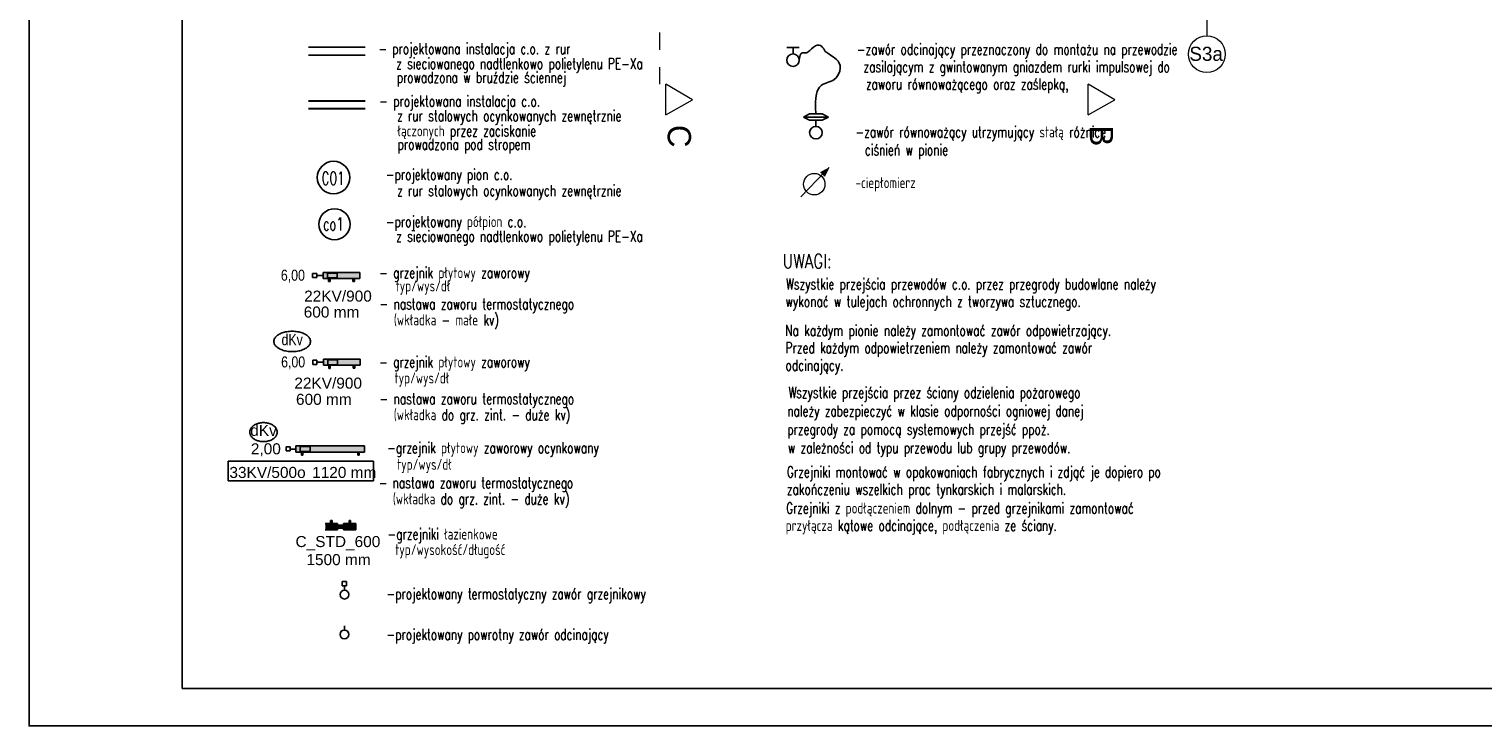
# Model space of a CAD drawing. Header units: inches. Extents: x -515158 to -470211, y -1887 to 84268.
# Tile 35 of 102: x -512477 to -488750, y 20769 to 32132. Entities that reach past the tile are written whole.
import ezdxf
from ezdxf.lldxf.tags import DXFTag

# ---------------------------------------------------------------- set-up
doc = ezdxf.new("R2010")
doc.units = ezdxf.units.IN
doc.header["$MEASUREMENT"] = 0
doc.set_wipeout_variables(frame=1)
doc.linetypes.add('Dashed', pattern=[564.444447, 282.222223, -282.222223])
for name, color, linetype in [('#opisy', 7, 'Continuous'), ('_opis', 252, 'Continuous'), ('_TABELA', 7, 'Continuous'), ('IS_Text_Armatury_Therm', 7, 'Continuous'), ('IS_Text_Odbiornikow_Therm', 7, 'Continuous')]:
    doc.layers.add(name, color=color, linetype=linetype)
for name, color, linetype, lineweight in [('#podkład', 252, 'Continuous', 9), ('_MK_ARMATURA', 2, 'Continuous', 15), ('Arch opisy_Nr_Pióra__1', 252, 'Continuous', 25), ('Arch opisy_Nr_Pióra__21', 252, 'Continuous', 9), ('INWENT OPISY_Nr_Pióra__21', 252, 'Continuous', 9), ('INWENT OPISY_Nr_Pióra__41', 252, 'Continuous', 15)]:
    doc.layers.add(name, color=color, linetype=linetype, lineweight=lineweight)
for name, color, linetype, true_color in [('IS_Armatura_podłączeniowa_grz._dolnozas.', 7, 'SOLID', 0x000000), ('IS_Armatura_Therm', 7, 'SOLID', 0x000000), ('IS_Grafika', 7, 'SOLID', 0x000000), ('IS_Grzejniki_Plan_rzut', 7, 'SOLID', 0x000000), ('IS_Powrót', 5, 'DASH', 0x0000ff), ('IS_Zasilanie', 1, 'SOLID', 0xff0000)]:
    doc.layers.add(name, color=color, linetype=linetype, true_color=true_color)
doc.styles.add('GENERATED_STYLE_7', font='txt')
doc.styles.add('ROMANS', font='romans', dxfattribs={"width": 0.8})
tags = doc.linetypes.add('DASH', pattern=[15, 10, -5]).pattern_tags.tags
tags[6:7] = [DXFTag(74, 4), DXFTag(75, 0), DXFTag(340, '0'), DXFTag(46, 0.0), DXFTag(50, 0.0), DXFTag(44, 0.0), DXFTag(45, 0.0)]
tags[4:5] = [DXFTag(74, 4), DXFTag(75, 0), DXFTag(340, '0'), DXFTag(46, 0.0), DXFTag(50, 0.0), DXFTag(44, 0.0), DXFTag(45, 0.0)]
tags = doc.linetypes.add('DASHDOT', pattern=[20, 10, -5, 0, -5]).pattern_tags.tags
tags[10:11] = [DXFTag(74, 4), DXFTag(75, 0), DXFTag(340, '0'), DXFTag(46, 0.0), DXFTag(50, 0.0), DXFTag(44, 0.0), DXFTag(45, 0.0)]
tags[8:9] = [DXFTag(74, 4), DXFTag(75, 0), DXFTag(340, '0'), DXFTag(46, 0.0), DXFTag(50, 0.0), DXFTag(44, 0.0), DXFTag(45, 0.0)]
tags[6:7] = [DXFTag(74, 4), DXFTag(75, 0), DXFTag(340, '0'), DXFTag(46, 0.0), DXFTag(50, 0.0), DXFTag(44, 0.0), DXFTag(45, 0.0)]
tags[4:5] = [DXFTag(74, 4), DXFTag(75, 0), DXFTag(340, '0'), DXFTag(46, 0.0), DXFTag(50, 0.0), DXFTag(44, 0.0), DXFTag(45, 0.0)]
tags = doc.linetypes.add('DASHDOTDOT', pattern=[25, 10, -5, 0, -5, 0, -5]).pattern_tags.tags
tags[14:15] = [DXFTag(74, 4), DXFTag(75, 0), DXFTag(340, '0'), DXFTag(46, 0.0), DXFTag(50, 0.0), DXFTag(44, 0.0), DXFTag(45, 0.0)]
tags[12:13] = [DXFTag(74, 4), DXFTag(75, 0), DXFTag(340, '0'), DXFTag(46, 0.0), DXFTag(50, 0.0), DXFTag(44, 0.0), DXFTag(45, 0.0)]
tags[10:11] = [DXFTag(74, 4), DXFTag(75, 0), DXFTag(340, '0'), DXFTag(46, 0.0), DXFTag(50, 0.0), DXFTag(44, 0.0), DXFTag(45, 0.0)]
tags[8:9] = [DXFTag(74, 4), DXFTag(75, 0), DXFTag(340, '0'), DXFTag(46, 0.0), DXFTag(50, 0.0), DXFTag(44, 0.0), DXFTag(45, 0.0)]
tags[6:7] = [DXFTag(74, 4), DXFTag(75, 0), DXFTag(340, '0'), DXFTag(46, 0.0), DXFTag(50, 0.0), DXFTag(44, 0.0), DXFTag(45, 0.0)]
tags[4:5] = [DXFTag(74, 4), DXFTag(75, 0), DXFTag(340, '0'), DXFTag(46, 0.0), DXFTag(50, 0.0), DXFTag(44, 0.0), DXFTag(45, 0.0)]
tags = doc.linetypes.add('SOLID', pattern=[10, 10, 0]).pattern_tags.tags
tags[6:7] = [DXFTag(74, 4), DXFTag(75, 0), DXFTag(340, '0'), DXFTag(46, 0.0), DXFTag(50, 0.0), DXFTag(44, 0.0), DXFTag(45, 0.0)]
tags[4:5] = [DXFTag(74, 4), DXFTag(75, 0), DXFTag(340, '0'), DXFTag(46, 0.0), DXFTag(50, 0.0), DXFTag(44, 0.0), DXFTag(45, 0.0)]

# ---------------------------------------------------------------- blocks, each defined once
blk = doc.blocks.new('parter')
at = {"layer": 'Arch opisy_Nr_Pióra__21', "color": 252, "linetype": 'Continuous'}
blk.add_line((-493256, 32846), (-493256, 32023), dxfattribs=at)
blk.add_circle((-493256, 31723), 300, dxfattribs=at)
at = {"layer": 'INWENT OPISY_Nr_Pióra__41', "color": 252, "linetype": 'Dashed'}
blk.add_line((-502188, 32078), (-502188, 30978), dxfattribs=at)
at = {"layer": 'INWENT OPISY_Nr_Pióra__41', "color": 252, "linetype": 'Continuous'}
for p, q in [((-501652, 30978), (-502088, 31233)), ((-502088, 30733), (-502088, 31233)), ((-494757, 30978), (-495193, 31233)), ((-495193, 30733), (-495193, 31233)), ((-502088, 30733), (-501652, 30978)), ((-495193, 30733), (-494757, 30978))]:
    blk.add_line(p, q, dxfattribs=at)
at = {"layer": 'Arch opisy_Nr_Pióra__1', "color": 252, "linetype": 'Continuous', "style": 'GENERATED_STYLE_7'}
blk.add_text('S3a', height=230, dxfattribs=at).set_placement((-493541, 31614))
at = {"layer": 'INWENT OPISY_Nr_Pióra__21', "color": 252, "linetype": 'Continuous', "style": 'GENERATED_STYLE_7'}
for s, p in [('C', (-502055, 30569)), ('B', (-495166, 30560))]:
    blk.add_text(s, height=380, rotation=270, dxfattribs=at).set_placement(p)

msp = doc.modelspace()

# ---------------------------------------------------------------- hatches: boundary and pattern name
at = {"layer": '_MK_ARMATURA', "ltscale": 130}
msp.add_hatch(color=256, dxfattribs=at).paths.add_polyline_path([(-499426, 29873), (-499570, 29799), (-499500, 29729)])
at = {"layer": 'IS_Grzejniki_Plan_rzut', "ltscale": 10}
for points in [[(-507678, 28064), (-507078, 28064), (-507078, 28164), (-507678, 28164)], [(-507674, 26649), (-507074, 26650), (-507074, 26750), (-507674, 26749)]]:
    msp.add_hatch(color=1, dxfattribs=at).paths.add_polyline_path(points)
at = {"layer": 'IS_Grzejniki_Plan_rzut'}
for points in [[(-507002, 25234), (-508122, 25234), (-508122, 25334), (-507002, 25334)], [(-507644, 24067), (-507444, 24067), (-507444, 23967), (-507644, 23967)], [(-507344, 24042), (-507444, 24042), (-507444, 23992), (-507344, 23992)], [(-507144, 24067), (-507344, 24067), (-507344, 23967), (-507144, 23967)]]:
    msp.add_hatch(color=1, dxfattribs=at).paths.add_polyline_path(points)

# ---------------------------------------------------------------- linework, layer by layer
at = {"layer": '#opisy', "color": 7}
for p, q in [((-499907, 31830), (-500111, 31830)), ((-500009, 31728), (-500009, 31830)), ((-499738, 30749), (-499840, 30698)), ((-499432, 30698), (-499840, 30698)), ((-499840, 30698), (-499738, 30647)), ((-499534, 30749), (-499738, 30749)), ((-499738, 30647), (-499534, 30647)), ((-499636, 30545), (-499636, 30647)), ((-499432, 30698), (-499534, 30749)), ((-499534, 30647), (-499432, 30698)), ((-507295, 23122), (-507366, 23122)), ((-507366, 23122), (-507366, 23051)), ((-507366, 23051), (-507295, 23051)), ((-507331, 22980), (-507331, 23051)), ((-507295, 23051), (-507295, 23122)), ((-507332, 22332), (-507332, 22402))]:
    msp.add_line(p, q, dxfattribs=at)
for centre, major_axis in [((-500009, 31626), (102, 0)), ((-499636, 30443), (102, 0)), ((-507331, 22909), (70.8, 0)), ((-507332, 22261), (70.8, 0))]:
    msp.add_ellipse(centre, major_axis=major_axis, ratio=1, dxfattribs=at)
for points, knots in [([(-499636, 30749), (-499681, 31333), (-499397, 31168), (-499168, 31556), (-499492, 31772), (-499482, 31760), (-499537, 31864), (-499639, 31892), (-499778, 31734), (-499805, 31751), (-499825, 31742), (-499886, 31749), (-499907, 31666), (-499907, 31626)], [0, 0, 0, 0, 39.730993, 52.792638, 88.677204, 147.276398, 221.459445, 303.797208, 387.08612, 464.802022, 532.194106, 589.525329, 648.764856, 648.764856, 648.764856, 648.764856]), ([(-508184, 27204), (-508199, 27204), (-508227, 27203), (-508270, 27198), (-508309, 27190), (-508346, 27179), (-508379, 27165), (-508409, 27148), (-508434, 27130), (-508455, 27110), (-508471, 27087), (-508481, 27063), (-508483, 27047), (-508483, 27038)], [0, 0, 0, 0, 44.221026, 86.715235, 127.290094, 165.750025, 201.915768, 235.650682, 266.898665, 295.740232, 322.472627, 347.708476, 372.45223, 372.45223, 372.45223, 372.45223]), ([(-507885, 27038), (-507885, 27047), (-507887, 27063), (-507897, 27087), (-507912, 27110), (-507933, 27130), (-507958, 27148), (-507988, 27165), (-508021, 27179), (-508058, 27190), (-508098, 27198), (-508140, 27203), (-508169, 27204), (-508184, 27204)], [0, 0, 0, 0, 24.743753, 49.979603, 76.711998, 105.553565, 136.801548, 170.536462, 206.702205, 245.162135, 285.736995, 328.231204, 372.45223, 372.45223, 372.45223, 372.45223]), ([(-508483, 27038), (-508483, 27030), (-508481, 27013), (-508471, 26990), (-508455, 26967), (-508434, 26947), (-508409, 26929), (-508379, 26912), (-508346, 26898), (-508309, 26887), (-508270, 26879), (-508227, 26874), (-508199, 26872), (-508184, 26872)], [0, 0, 0, 0, 24.743753, 49.979603, 76.711998, 105.553565, 136.801548, 170.536462, 206.702205, 245.162135, 285.736995, 328.231204, 372.45223, 372.45223, 372.45223, 372.45223]), ([(-508184, 26872), (-508169, 26872), (-508140, 26874), (-508098, 26879), (-508058, 26887), (-508021, 26898), (-507988, 26912), (-507958, 26929), (-507933, 26947), (-507912, 26967), (-507897, 26990), (-507887, 27013), (-507885, 27030), (-507885, 27038)], [0, 0, 0, 0, 44.221026, 86.715235, 127.290094, 165.750025, 201.915768, 235.650682, 266.898665, 295.740232, 322.472627, 347.708476, 372.45223, 372.45223, 372.45223, 372.45223])]:
    msp.add_open_spline(points, degree=3, knots=knots, dxfattribs=at)
at = {"layer": '_MK_ARMATURA', "ltscale": 130}
for p, q in [((-499485, 29812), (-499883, 29394)), ((-499426, 29873), (-499500, 29729))]:
    msp.add_line(p, q, dxfattribs=at)
msp.add_circle((-499663, 29603), 175, dxfattribs=at)
at = {"layer": '_opis', "color": 7, "linetype": 'Continuous'}
for centre, radius in [((-507508, 29711), 265), ((-507493, 28949), 254)]:
    msp.add_circle(centre, radius, dxfattribs=at)
at = {"layer": 'IS_Armatura_podłączeniowa_grz._dolnozas.', "ltscale": 10}
for p, q in [((-507448, 28154), (-507608, 28154)), ((-507608, 28154), (-507608, 28074)), ((-507608, 28074), (-507448, 28074)), ((-507448, 28074), (-507448, 28154)), ((-507444, 26740), (-507604, 26739)), ((-507604, 26739), (-507604, 26659)), ((-507604, 26659), (-507444, 26660)), ((-507444, 26660), (-507444, 26740)), ((-508052, 25244), (-508052, 25324)), ((-508052, 25324), (-507892, 25324)), ((-507892, 25244), (-508052, 25244)), ((-507892, 25324), (-507892, 25244)), ((-507892, 25244), (-507892, 25244))]:
    msp.add_line(p, q, dxfattribs=at)
at = {"layer": 'IS_Armatura_Therm', "color": 7, "ltscale": 10}
for p, q in [((-507783, 28149), (-507853, 28149)), ((-507853, 28149), (-507853, 28079)), ((-507853, 28079), (-507783, 28079)), ((-507783, 28079), (-507783, 28149)), ((-507678, 28114), (-507783, 28114)), ((-507779, 26734), (-507849, 26734)), ((-507849, 26734), (-507849, 26664)), ((-507849, 26664), (-507779, 26664)), ((-507779, 26664), (-507779, 26734)), ((-507674, 26699), (-507779, 26699))]:
    msp.add_line(p, q, dxfattribs=at)
at = {"layer": 'IS_Armatura_Therm', "ltscale": 10}
for p, q in [((-508284, 25252), (-508284, 25317)), ((-508284, 25317), (-508219, 25317)), ((-508219, 25252), (-508284, 25252)), ((-508219, 25317), (-508219, 25252)), ((-508122, 25284), (-508219, 25284))]:
    msp.add_line(p, q, dxfattribs=at)
at = {"layer": 'IS_Grafika', "ltscale": 10}
for points, knots in [([(-508651, 25715), (-508662, 25715), (-508684, 25713), (-508716, 25709), (-508745, 25701), (-508773, 25690), (-508798, 25677), (-508820, 25662), (-508839, 25645), (-508855, 25626), (-508867, 25605), (-508874, 25583), (-508875, 25567), (-508875, 25560)], [0, 0, 0, 0, 33.167036, 65.15629, 95.929861, 125.438554, 153.638532, 180.511954, 206.093104, 230.501175, 253.978693, 276.929023, 299.937572, 299.937572, 299.937572, 299.937572]), ([(-508427, 25560), (-508427, 25567), (-508429, 25583), (-508436, 25605), (-508448, 25626), (-508463, 25645), (-508482, 25662), (-508504, 25677), (-508529, 25690), (-508557, 25701), (-508587, 25709), (-508618, 25713), (-508640, 25715), (-508651, 25715)], [0, 0, 0, 0, 23.008549, 45.958879, 69.436398, 93.844468, 119.425619, 146.29904, 174.499018, 204.007711, 234.781282, 266.770537, 299.937572, 299.937572, 299.937572, 299.937572]), ([(-508875, 25560), (-508875, 25552), (-508874, 25537), (-508867, 25515), (-508855, 25494), (-508839, 25475), (-508820, 25457), (-508798, 25442), (-508773, 25429), (-508745, 25419), (-508716, 25411), (-508684, 25406), (-508662, 25405), (-508651, 25405)], [0, 0, 0, 0, 23.008549, 45.958879, 69.436398, 93.844468, 119.425619, 146.29904, 174.499018, 204.007711, 234.781282, 266.770537, 299.937572, 299.937572, 299.937572, 299.937572]), ([(-508651, 25405), (-508640, 25405), (-508618, 25406), (-508587, 25411), (-508557, 25419), (-508529, 25429), (-508504, 25442), (-508482, 25457), (-508463, 25475), (-508448, 25494), (-508436, 25515), (-508429, 25537), (-508427, 25552), (-508427, 25560)], [0, 0, 0, 0, 33.167036, 65.15629, 95.929861, 125.438554, 153.638532, 180.511954, 206.093104, 230.501175, 253.978693, 276.929023, 299.937572, 299.937572, 299.937572, 299.937572])]:
    msp.add_open_spline(points, degree=3, knots=knots, dxfattribs=at)
at = {"layer": 'IS_Grzejniki_Plan_rzut', "color": 1, "ltscale": 10}
for p, q in [((-507078, 28164), (-507678, 28164)), ((-507678, 28164), (-507678, 28064)), ((-507678, 28064), (-507078, 28064)), ((-507591, 28064), (-507591, 28014)), ((-507591, 28014), (-507566, 28014)), ((-507566, 28014), (-507566, 28064)), ((-507191, 28014), (-507191, 28064)), ((-507166, 28014), (-507191, 28014)), ((-507166, 28064), (-507166, 28014)), ((-507078, 28064), (-507078, 28164)), ((-507074, 26750), (-507674, 26749)), ((-507674, 26749), (-507674, 26649)), ((-507674, 26649), (-507074, 26650)), ((-507586, 26649), (-507586, 26599)), ((-507586, 26599), (-507561, 26599)), ((-507561, 26599), (-507561, 26649)), ((-507186, 26600), (-507186, 26650)), ((-507161, 26600), (-507186, 26600)), ((-507161, 26650), (-507161, 26600)), ((-507074, 26650), (-507074, 26750))]:
    msp.add_line(p, q, dxfattribs=at)
at = {"layer": 'IS_Grzejniki_Plan_rzut', "ltscale": 10}
for p, q in [((-508122, 25234), (-508122, 25334)), ((-508122, 25334), (-507002, 25334)), ((-507002, 25234), (-508122, 25234)), ((-508034, 25234), (-508034, 25184)), ((-508034, 25184), (-508009, 25184)), ((-508009, 25184), (-508009, 25234)), ((-507114, 25184), (-507114, 25234)), ((-507089, 25184), (-507114, 25184)), ((-507089, 25234), (-507089, 25184)), ((-507002, 25334), (-507002, 25234)), ((-507002, 25234), (-507002, 25234))]:
    msp.add_line(p, q, dxfattribs=at)
at = {"layer": 'IS_Grzejniki_Plan_rzut', "color": 1}
for p, q in [((-507644, 24067), (-507444, 24067)), ((-507444, 23967), (-507644, 23967)), ((-507556, 24067), (-507556, 24117)), ((-507556, 24117), (-507531, 24117)), ((-507531, 24117), (-507531, 24067)), ((-507444, 24067), (-507444, 23967)), ((-507344, 24042), (-507444, 24042)), ((-507444, 23992), (-507344, 23992)), ((-507144, 24067), (-507344, 24067)), ((-507344, 24067), (-507344, 23967)), ((-507344, 23967), (-507144, 23967)), ((-507231, 24117), (-507256, 24117)), ((-507256, 24117), (-507256, 24067)), ((-507231, 24067), (-507231, 24117)), ((-507144, 23967), (-507144, 24067))]:
    msp.add_line(p, q, dxfattribs=at)
at = {"layer": 'IS_Powrót', "color": 5, "ltscale": 10}
msp.add_line((-506992, 31708), (-507917, 31708), dxfattribs=at)
at = {"layer": 'IS_Powrót', "color": 5, "linetype": 'DASHDOT', "lineweight": 30, "ltscale": 10}
msp.add_line((-506992, 30833), (-507917, 30833), dxfattribs=at)
at = {"layer": 'IS_Text_Odbiornikow_Therm', "color": 18, "linetype": 'SOLID', "ltscale": 10, "true_color": 0x000000}
for p, q in [((-509228, 24764), (-509228, 25084)), ((-509228, 25084), (-506858, 25084)), ((-506858, 25084), (-506858, 24764)), ((-509228, 24764), (-506858, 24764))]:
    msp.add_line(p, q, dxfattribs=at)
at = {"layer": 'IS_Zasilanie', "color": 1, "ltscale": 10}
msp.add_line((-507917, 31836), (-506992, 31836), dxfattribs=at)
at = {"layer": 'IS_Zasilanie', "color": 1, "linetype": 'DASHDOTDOT', "lineweight": 30, "ltscale": 10}
msp.add_line((-507917, 30962), (-506992, 30962), dxfattribs=at)

# ---------------------------------------------------------------- block references
at = {"layer": '#podkład'}
msp.add_blockref('parter', (0, 0), dxfattribs=at)

# ---------------------------------------------------------------- texts
at = {"layer": '#opisy', "color": 7, "style": 'ROMANS', "width": 0.7}
for s, p in [('- projektowana instalacja c.o. z rur ', (-506776, 31723)), ('-zawór odcinający przeznaczony do montażu na przewodzie', (-498967, 31713)), ('z sieciowanego nadtlenkowo polietylenu PE-Xa', (-506485, 31480)), (' zasilającym z gwintowanym gniazdem rurki impulsowej do ', (-498945, 31429)), ('prowadzona w bruździe ściennej', (-506477, 31255)), ('zaworu równoważącego oraz zaślepką,', (-498818, 31145)), ('- projektowana instalacja c.o. ', (-506762, 30867)), ('z rur stalowych ocynkowanych zewnętrznie ', (-506472, 30629)), ('łączonych przez zaciskanie ', (-506464, 30383)), ('-zawór równoważący utrzymujący stałą różnicę ', (-498989, 30365)), ('prowadzona pod stropem', (-506464, 30164)), ('ciśnień w pionie ', (-498838, 30073)), ('-projektowany pion c.o. ', (-506654, 29672)), ('-ciepłomierz', (-498989, 29538)), ('z rur stalowych ocynkowanych zewnętrznie ', (-506472, 29408)), ('-projektowany półpion c.o. ', (-506654, 28903)), ('z sieciowanego nadtlenkowo polietylenu PE-Xa', (-506485, 28664)), ('- grzejnik płytowy zaworowy ', (-506763, 28070)), ('typ/wys/dł', (-506495, 27855)), ('Wszystkie przejścia przewodów c.o. przez przegrody budowlane należy', (-500124, 27885)), ('wykonać w tulejach ochronnych z tworzywa sztucznego.', (-500130, 27602)), ('- nastawa zaworu termostatycznego', (-506757, 27561)), ('(wkładka - małe kv)', (-506524, 27300)), ('Na każdym pionie należy zamontować zawór odpowietrzający.', (-500136, 27128)), ('Przed każdym odpowietrzeniem należy zamontować zawór', (-500130, 26845)), ('- grzejnik płytowy zaworowy ', (-506763, 26614)), ('odcinający.', (-500130, 26561)), (' typ/wys/dł', (-506599, 26353)), ('- nastawa zaworu termostatycznego', (-506756, 26015)), ('Wszystkie przejścia przez ściany odzielenia pożarowego', (-500085, 26116)), (' (wkładka do grz. zint. - duże kv)', (-506612, 25754)), ('należy zabezpieczyć w klasie odporności ogniowej danej', (-500102, 25816)), ('przegrody za pomocą systemowych przejść ppoż. ', (-500102, 25516)), ('-grzejnik płytowy zaworowy ocynkowany ', (-506633, 25215)), ('w zależności od typu przewodu lub grupy przewodów.', (-500093, 25216)), ('typ/wys/dł', (-506471, 24945)), ('Grzejniki montować w opakowaniach fabrycznych i zdjąć je dopiero po', (-500108, 24821)), ('- nastawa zaworu termostatycznego', (-506771, 24644)), ('zakończeniu wszelkich prac tynkarskich i malarskich.', (-500108, 24538)), (' (wkładka do grz. zint. - duże kv)', (-506627, 24382)), ('Grzejniki z podłączeniem dolnym - przed grzejnikami zamontować', (-500123, 24231)), ('-grzejniki łazienkowe ', (-506625, 23808)), ('przyłącza kątowe odcinające, podłączenia ze ściany.', (-500128, 23948)), (' typ/wysokość/długość', (-506588, 23554)), ('-projektowany termostatyczny zawór grzejnikowy ', (-506642, 22833)), ('-projektowany powrotny zawór odcinający', (-506642, 22171))]:
    msp.add_text(s, height=180, dxfattribs=at).set_placement(p)
at = {"layer": '#opisy', "color": 7, "lineweight": 30, "style": 'ROMANS', "width": 0.65}
for s, p in [('CO1', (-507700, 29594)), ('co1', (-507680, 28847))]:
    msp.add_text(s, height=211.8, dxfattribs=at).set_placement(p)
at = {"layer": '#opisy', "color": 7, "char_height": 180, "style": 'ROMANS'}
for s, insert, attachment_point in [('\\fArial|b0|i0;6,00  ', (-507976, 27995), 9), ('\\fArial|b0|i0;dKv', (-508184, 27157), 2), ('\\fArial|b0|i0;6,00  ', (-507972, 26581), 9)]:
    msp.add_mtext(s, dxfattribs=dict(at, insert=insert, attachment_point=attachment_point))
at = {"layer": 'IS_Grafika', "ltscale": 10, "insert": (-508651, 25678), "char_height": 180, "attachment_point": 2}
msp.add_mtext('\\fArial|b0|i0;dKv', dxfattribs=at)
at = {"layer": 'IS_Text_Armatury_Therm', "color": 18, "linetype": 'SOLID', "ltscale": 10, "true_color": 0x000000, "insert": (-508858, 25164), "char_height": 180, "attachment_point": 7}
msp.add_mtext('\\fArial|b0|i0;2,00  ', dxfattribs=at)
at = {"layer": 'IS_Text_Odbiornikow_Therm', "color": 21, "style": 'ROMANS', "width": 0.8}
msp.add_text('UWAGI:', height=226.7, dxfattribs=at).set_placement((-500177, 28233))
at = {"layer": 'IS_Text_Odbiornikow_Therm', "color": 18, "linetype": 'SOLID', "ltscale": 0.01, "true_color": 0x000000, "char_height": 180, "attachment_point": 9}
for s, insert in [('{\\fArial|b0|i0|c238|p34;22KV/900}', (-506884, 27685)), ('\\fArial|b0|i0;600 mm', (-507087, 27425)), ('{\\fArial|b0|i0|c238|p34;22KV/900}', (-507044, 26266)), ('\\fArial|b0|i0;600 mm', (-507213, 26002)), ('\\fArial|b0|i0|c238|p34;C_STD_600', (-506745, 23633)), ('\\fArial|b0|i0;1500 mm', (-506903, 23388))]:
    msp.add_mtext(s, dxfattribs=dict(at, insert=insert))
at = {"layer": 'IS_Text_Odbiornikow_Therm', "color": 18, "linetype": 'SOLID', "ltscale": 10, "true_color": 0x000000, "char_height": 180, "attachment_point": 7}
for s, insert in [('\\fArial|b0|i0;33KV/500o', (-509208, 24810)), ('\\fArial|b0|i0;1120 mm', (-507858, 24810))]:
    msp.add_mtext(s, dxfattribs=dict(at, insert=insert))

# ---------------------------------------------------------------- next in the draw order: wipeouts: each hides what was drawn before it
msp.add_wipeout([(-512477, 50469), (-509977, 49859), (-509977, 21379), (-512477, 20769)])

# ---------------------------------------------------------------- next in the draw order: linework, layer by layer
at = {"layer": '_TABELA', "color": 7}
msp.add_lwpolyline([(-512477, 50469), (-470477, 50469), (-512477, 50469), (-512477, 20769), (-470477, 20769), (-470477, 50469)], dxfattribs=at)
msp.add_lwpolyline([(-471077, 49859), (-509977, 49859), (-509977, 21379), (-471077, 21379)], close=True, dxfattribs=at)

doc.saveas('drawing.dxf')
